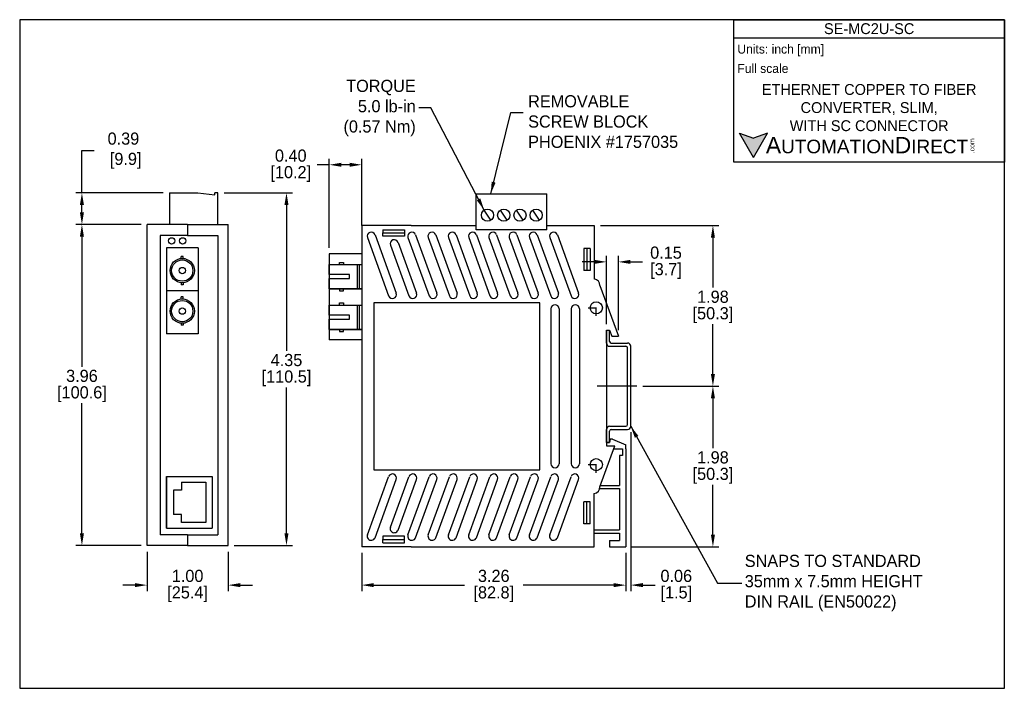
# Model space of a CAD drawing. Header units: inches. Extents: x 955.7 to 967.9, y 545 to 553.2.
import ezdxf

# ---------------------------------------------------------------- set-up
doc = ezdxf.new("R2010")
doc.units = ezdxf.units.IN
doc.header["$MEASUREMENT"] = 0
doc.linetypes.add('CENTER', pattern=[2, 1.25, -0.25, 0.25, -0.25])
for name, color, linetype in [('Centerline', 40, 'CENTER'), ('Dimensions', 140, 'Continuous'), ('Text', 140, 'Continuous')]:
    doc.layers.add(name, color=color, linetype=linetype)
doc.styles.add('\\M+2ABAC\\M+2A6A11', font='txt')
doc.dimstyles.get("Standard").update_dxf_attribs({"dimscale": 1.5, "dimtxt": 0.1, "dimasz": 0.1, "dimexe": 0.05, "dimexo": 0.05, "dimgap": 0.025, "dimtad": 0, "dimtih": 1, "dimtoh": 1, "dimrnd": 0.0005, "dimzin": 0, "dimdsep": 46, "dimtxsty": 'Standard', "dimcen": 0, "dimadec": 0, "dimazin": 0, "dimtfac": 1, "dimtofl": 0, "dimtmove": 0, "dimatfit": 3, "dimfxl": 0, "dimtolj": 1, "dimtzin": 0, "dimarcsym": 0})

# ---------------------------------------------------------------- blocks, each defined once
blk = doc.blocks.new('*D0')
at = {"layer": 'Defpoints', "color": 0}
for p in [(957.304, 550.696), (956.5, 546.736), (957.304, 546.736)]:
    blk.add_point(p, dxfattribs=at)
at = {"layer": 'Dimensions', "color": 0, "lineweight": -2}
for p, q in [((957.229, 550.696), (956.425, 550.696)), ((956.5, 550.546), (956.5, 548.941)), ((956.5, 546.886), (956.5, 548.491)), ((957.229, 546.736), (956.425, 546.736))]:
    blk.add_line(p, q, dxfattribs=at)
at = {"layer": 'Dimensions', "color": 0}
for points in [[(956.475, 550.546), (956.525, 550.546), (956.5, 550.696)], [(956.475, 546.886), (956.525, 546.886), (956.5, 546.736)]]:
    blk.add_solid(points, dxfattribs=at)
at = {"layer": 'Dimensions', "color": 0, "char_height": 0.15, "attachment_point": 5}
for s, insert in [('\\A1;3.96', (956.5, 548.828)), ('\\A1;[100.6]', (956.5, 548.603))]:
    blk.add_mtext(s, dxfattribs=dict(at, insert=insert))
blk = doc.blocks.new('*D1')
at = {"layer": 'Defpoints', "color": 0}
for p in [(963.347, 548.701), (964.286, 548.701), (963.212, 546.721)]:
    blk.add_point(p, dxfattribs=at)
at = {"layer": 'Dimensions', "color": 0, "lineweight": -2}
for p, q in [((963.422, 548.701), (964.361, 548.701)), ((964.286, 548.551), (964.286, 547.936)), ((964.286, 546.871), (964.286, 547.486)), ((963.287, 546.721), (964.361, 546.721))]:
    blk.add_line(p, q, dxfattribs=at)
at = {"layer": 'Dimensions', "color": 0}
for points in [[(964.261, 548.551), (964.311, 548.551), (964.286, 548.701)], [(964.261, 546.871), (964.311, 546.871), (964.286, 546.721)]]:
    blk.add_solid(points, dxfattribs=at)
at = {"layer": 'Dimensions', "color": 0, "char_height": 0.15, "attachment_point": 5}
for s, insert in [('\\A1;1.98', (964.286, 547.823)), ('\\A1;[50.3]', (964.286, 547.598))]:
    blk.add_mtext(s, dxfattribs=dict(at, insert=insert))
blk = doc.blocks.new('*D2')
at = {"layer": 'Defpoints', "color": 0}
for p in [(962.822, 550.681), (963.347, 548.701), (964.286, 548.701)]:
    blk.add_point(p, dxfattribs=at)
at = {"layer": 'Dimensions', "color": 0, "lineweight": -2}
for p, q in [((962.897, 550.681), (964.361, 550.681)), ((964.286, 550.531), (964.286, 549.916)), ((964.286, 548.851), (964.286, 549.466)), ((963.422, 548.701), (964.361, 548.701))]:
    blk.add_line(p, q, dxfattribs=at)
at = {"layer": 'Dimensions', "color": 0}
for points in [[(964.261, 550.531), (964.311, 550.531), (964.286, 550.681)], [(964.261, 548.851), (964.311, 548.851), (964.286, 548.701)]]:
    blk.add_solid(points, dxfattribs=at)
at = {"layer": 'Dimensions', "color": 0, "char_height": 0.15, "attachment_point": 5}
for s, insert in [('\\A1;1.98', (964.286, 549.803)), ('\\A1;[50.3]', (964.286, 549.578))]:
    blk.add_mtext(s, dxfattribs=dict(at, insert=insert))
blk = doc.blocks.new('*D3')
at = {"layer": 'Defpoints', "color": 0}
for p in [(957.304, 546.736), (958.304, 546.736), (957.304, 546.249)]:
    blk.add_point(p, dxfattribs=at)
at = {"layer": 'Dimensions', "color": 0, "lineweight": -2}
for p, q in [((957.304, 546.661), (957.304, 546.174)), ((958.304, 546.661), (958.304, 546.174)), ((957.154, 546.249), (957.004, 546.249)), ((958.454, 546.249), (958.604, 546.249))]:
    blk.add_line(p, q, dxfattribs=at)
at = {"layer": 'Dimensions', "color": 0}
for points in [[(957.154, 546.274), (957.154, 546.224), (957.304, 546.249)], [(958.454, 546.274), (958.454, 546.224), (958.304, 546.249)]]:
    blk.add_solid(points, dxfattribs=at)
at = {"layer": 'Dimensions', "color": 0, "char_height": 0.15, "attachment_point": 5}
for s, insert in [('\\A1;1.00', (957.804, 546.362)), ('\\A1;[25.4]', (957.804, 546.137))]:
    blk.add_mtext(s, dxfattribs=dict(at, insert=insert))
blk = doc.blocks.new('*D4')
at = {"layer": 'Defpoints', "color": 0}
for p in [(959.952, 546.721), (963.212, 546.721), (963.212, 546.249)]:
    blk.add_point(p, dxfattribs=at)
at = {"layer": 'Dimensions', "color": 0, "lineweight": -2}
for p, q in [((959.952, 546.646), (959.952, 546.174)), ((963.212, 546.646), (963.212, 546.174)), ((960.102, 546.249), (961.219, 546.249)), ((963.062, 546.249), (961.944, 546.249))]:
    blk.add_line(p, q, dxfattribs=at)
at = {"layer": 'Dimensions', "color": 0}
for points in [[(960.102, 546.274), (960.102, 546.224), (959.952, 546.249)], [(963.062, 546.274), (963.062, 546.224), (963.212, 546.249)]]:
    blk.add_solid(points, dxfattribs=at)
at = {"layer": 'Dimensions', "color": 0, "char_height": 0.15, "attachment_point": 5}
for s, insert in [('\\A1;3.26', (961.582, 546.362)), ('\\A1;[82.8]', (961.582, 546.137))]:
    blk.add_mtext(s, dxfattribs=dict(at, insert=insert))
blk = doc.blocks.new('*D5')
at = {"layer": 'Defpoints', "color": 0}
for p in [(963.272, 548.208), (963.212, 546.721), (963.272, 546.249)]:
    blk.add_point(p, dxfattribs=at)
at = {"layer": 'Dimensions', "color": 0, "lineweight": -2}
for p, q in [((963.272, 548.133), (963.272, 546.174)), ((963.212, 546.646), (963.212, 546.174)), ((963.062, 546.249), (962.912, 546.249)), ((963.422, 546.249), (963.572, 546.249))]:
    blk.add_line(p, q, dxfattribs=at)
at = {"layer": 'Dimensions', "color": 0}
for points in [[(963.062, 546.274), (963.062, 546.224), (963.212, 546.249)], [(963.422, 546.274), (963.422, 546.224), (963.272, 546.249)]]:
    blk.add_solid(points, dxfattribs=at)
at = {"layer": 'Dimensions', "color": 0, "char_height": 0.15, "attachment_point": 5}
for s, insert in [('\\A1;0.06', (963.834, 546.362)), ('\\A1;[1.5]', (963.834, 546.137))]:
    blk.add_mtext(s, dxfattribs=dict(at, insert=insert))
blk = doc.blocks.new('*D6')
at = {"layer": 'Defpoints', "color": 0}
for p in [(958.179, 551.086), (959.024, 551.086), (958.304, 546.736)]:
    blk.add_point(p, dxfattribs=at)
at = {"layer": 'Dimensions', "color": 0, "lineweight": -2}
for p, q in [((958.254, 551.086), (959.099, 551.086)), ((959.024, 550.936), (959.024, 549.136)), ((959.024, 546.886), (959.024, 548.686)), ((958.379, 546.736), (959.099, 546.736))]:
    blk.add_line(p, q, dxfattribs=at)
at = {"layer": 'Dimensions', "color": 0}
for points in [[(958.999, 550.936), (959.049, 550.936), (959.024, 551.086)], [(958.999, 546.886), (959.049, 546.886), (959.024, 546.736)]]:
    blk.add_solid(points, dxfattribs=at)
at = {"layer": 'Dimensions', "color": 0, "char_height": 0.15, "attachment_point": 5}
for s, insert in [('\\A1;4.35', (959.024, 549.023)), ('\\A1;[110.5]', (959.024, 548.798))]:
    blk.add_mtext(s, dxfattribs=dict(at, insert=insert))
blk = doc.blocks.new('*D8')
at = {"layer": 'Defpoints', "color": 0}
for p in [(963.119, 550.234), (962.972, 549.393), (963.119, 549.318)]:
    blk.add_point(p, dxfattribs=at)
at = {"layer": 'Dimensions', "color": 0, "lineweight": -2}
for p, q in [((962.972, 549.468), (962.972, 550.309)), ((963.119, 549.393), (963.119, 550.309)), ((962.822, 550.234), (962.672, 550.234)), ((963.269, 550.234), (963.419, 550.234))]:
    blk.add_line(p, q, dxfattribs=at)
at = {"layer": 'Dimensions', "color": 0}
for points in [[(962.822, 550.259), (962.822, 550.209), (962.972, 550.234)], [(963.269, 550.259), (963.269, 550.209), (963.119, 550.234)]]:
    blk.add_solid(points, dxfattribs=at)
at = {"layer": 'Dimensions', "color": 0, "char_height": 0.15, "attachment_point": 5}
for s, insert in [('\\A1;0.15', (963.707, 550.347)), ('\\A1;[3.7]', (963.707, 550.122))]:
    blk.add_mtext(s, dxfattribs=dict(at, insert=insert))
blk = doc.blocks.new('*D9')
at = {"layer": 'Defpoints', "color": 0}
for p in [(959.552, 551.431), (959.952, 550.606), (959.552, 550.333, -45)]:
    blk.add_point(p, dxfattribs=at)
at = {"layer": 'Dimensions', "color": 0, "lineweight": -2}
for p, q in [((959.552, 550.408), (959.552, 551.506)), ((959.952, 550.681), (959.952, 551.506)), ((959.552, 551.431), (959.402, 551.431)), ((959.802, 551.431), (959.702, 551.431))]:
    blk.add_line(p, q, dxfattribs=at)
at = {"layer": 'Dimensions', "color": 0}
for points in [[(959.702, 551.456), (959.702, 551.406), (959.552, 551.431)], [(959.802, 551.456), (959.802, 551.406), (959.952, 551.431)]]:
    blk.add_solid(points, dxfattribs=at)
at = {"layer": 'Dimensions', "color": 0, "char_height": 0.15, "attachment_point": 5}
for s, insert in [('\\A1;0.40', (959.077, 551.543)), ('\\A1;[10.2]', (959.077, 551.318))]:
    blk.add_mtext(s, dxfattribs=dict(at, insert=insert))
blk = doc.blocks.new('*D10')
at = {"layer": 'Defpoints', "color": 0}
for p in [(956.5, 551.086), (957.579, 551.086), (957.304, 550.696)]:
    blk.add_point(p, dxfattribs=at)
at = {"layer": 'Dimensions', "color": 0, "lineweight": -2}
for p, q in [((956.5, 551.086), (956.5, 551.606)), ((956.5, 551.606), (956.65, 551.606)), ((957.504, 551.086), (956.425, 551.086)), ((956.5, 550.846), (956.5, 550.936)), ((957.229, 550.696), (956.425, 550.696))]:
    blk.add_line(p, q, dxfattribs=at)
at = {"layer": 'Dimensions', "color": 0}
for points in [[(956.475, 550.936), (956.525, 550.936), (956.5, 551.086)], [(956.475, 550.846), (956.525, 550.846), (956.5, 550.696)]]:
    blk.add_solid(points, dxfattribs=at)
at = {"layer": 'Dimensions', "color": 0, "insert": (957.012, 551.606), "char_height": 0.15, "attachment_point": 5}
blk.add_mtext('\\A1;0.39\\P [9.9]', dxfattribs=at)

msp = doc.modelspace()

# ---------------------------------------------------------------- hatches: boundary and pattern name
at = {"layer": 'Dimensions'}
msp.add_hatch(color=256, dxfattribs=at).paths.add_polyline_path([(964.96, 551.821), (964.788, 551.758), (964.615, 551.821), (964.788, 551.522)])

# ---------------------------------------------------------------- linework, layer by layer
for p, q in [((957.579, 551.086), (957.579, 550.696)), ((957.579, 551.086), (957.929, 551.086)), ((957.929, 551.086), (958.138, 551.061, 45)), ((958.138, 551.061, 45), (958.138, 551.086, 45)), ((958.179, 551.086), (958.138, 551.086)), ((958.179, 550.696), (958.179, 551.086)), ((961.366, 550.681), (961.366, 551.071)), ((961.366, 551.071, 0.03), (962.238, 551.071, 0.03)), ((962.238, 550.681), (962.238, 551.071)), ((961.546, 550.747, 0.03), (961.463, 550.872, 0.03)), ((961.746, 550.747, 0.04), (961.663, 550.872, 0.04)), ((961.946, 550.747, 0.03), (961.863, 550.872, 0.03)), ((962.146, 550.747, 0.04), (962.063, 550.872, 0.04)), ((957.804, 550.696), (957.304, 550.696)), ((957.304, 546.736), (957.304, 550.696)), ((957.804, 550.696), (958.304, 550.696)), ((957.804, 550.696), (957.804, 550.561)), ((957.804, 550.696), (957.804, 550.561)), ((958.304, 546.736), (958.304, 550.696)), ((959.952, 550.681), (959.952, 546.721)), ((960.112, 550.681), (959.952, 550.681)), ((960.562, 550.681), (960.112, 550.681)), ((960.212, 550.631), (960.212, 550.591)), ((960.212, 550.631), (960.482, 550.631)), ((960.482, 550.631), (960.482, 550.591)), ((960.562, 550.681), (961.366, 550.681)), ((961.366, 550.631, 0.03), (961.366, 550.681)), ((962.238, 550.631, 0.03), (961.366, 550.631, 0.03)), ((962.238, 550.681), (962.492, 550.681)), ((962.238, 550.631, 0.03), (962.238, 550.681)), ((962.492, 550.681), (962.732, 550.681)), ((962.732, 550.681), (962.822, 550.681)), ((962.822, 550.681), (962.822, 550.681)), ((962.822, 550.681), (962.822, 550.023)), ((957.466, 550.561), (957.466, 546.87)), ((957.804, 550.561), (957.466, 550.561)), ((957.804, 550.561), (958.179, 550.561)), ((958.179, 550.561), (958.179, 546.87)), ((960.023, 550.534, 45), (960.285, 549.815, 45)), ((960.117, 550.568, 45), (960.379, 549.849, 45)), ((960.212, 550.591), (960.482, 550.591)), ((960.212, 550.551), (960.212, 550.591)), ((960.482, 550.551), (960.212, 550.551)), ((960.482, 550.591), (960.482, 550.551)), ((960.523, 550.534, 45), (960.785, 549.815, 45)), ((960.617, 550.568, 45), (960.879, 549.849, 45)), ((960.773, 550.534, 45), (961.035, 549.815, 45)), ((960.867, 550.568, 45), (961.129, 549.849, 45)), ((961.023, 550.534, 45), (961.285, 549.815, 45)), ((961.117, 550.568, 45), (961.379, 549.849, 45)), ((961.273, 550.534, 45), (961.535, 549.815, 45)), ((961.367, 550.568, 45), (961.629, 549.849, 45)), ((961.523, 550.534, 45), (961.785, 549.815, 45)), ((961.617, 550.568, 45), (961.879, 549.849, 45)), ((961.773, 550.534, 45), (962.035, 549.815, 45)), ((961.867, 550.568, 45), (962.129, 549.849, 45)), ((962.023, 550.534, 45), (962.285, 549.815, 45)), ((962.117, 550.568, 45), (962.379, 549.849, 45)), ((962.273, 550.534, 45), (962.535, 549.815, 45)), ((962.367, 550.568, 45), (962.629, 549.849, 45)), ((957.543, 550.408, -45), (957.543, 549.346, -45)), ((957.933, 550.408, -45), (957.543, 550.408, -45)), ((957.933, 550.408, -45), (957.933, 549.346, -45)), ((960.307, 550.44, 45), (960.535, 549.815, 45)), ((960.401, 550.474, 45), (960.629, 549.849, 45)), ((962.692, 550.397), (962.692, 550.127)), ((962.732, 550.397), (962.692, 550.397)), ((962.732, 550.397), (962.732, 550.127)), ((962.772, 550.397), (962.732, 550.397)), ((962.772, 550.397), (962.772, 550.127)), ((957.75, 550.302), (957.726, 550.302)), ((957.726, 550.276), (957.726, 550.302)), ((957.75, 550.276), (957.75, 550.302)), ((959.552, 550.333, -45), (959.552, 549.271, -45)), ((959.951, 550.333, -45), (959.552, 550.333, -45)), ((959.552, 550.202), (959.952, 550.202)), ((959.552, 550.077), (959.552, 550.202)), ((959.677, 550.202), (959.677, 550.227)), ((959.677, 550.227), (959.727, 550.227)), ((959.727, 550.227), (959.727, 550.202)), ((959.902, 549.902), (959.902, 550.202)), ((959.927, 549.902), (959.927, 550.202)), ((959.802, 550.077), (959.552, 550.077)), ((959.552, 550.027), (959.802, 550.027)), ((959.552, 549.902), (959.552, 550.027)), ((959.802, 550.027), (959.802, 550.077)), ((962.732, 550.127), (962.692, 550.127)), ((962.772, 550.127), (962.732, 550.127)), ((957.726, 549.977), (957.726, 549.952)), ((957.75, 549.952), (957.726, 549.952)), ((957.75, 549.977), (957.75, 549.952)), ((959.952, 549.902), (959.552, 549.902)), ((959.552, 549.902), (959.952, 549.902)), ((959.677, 549.902), (959.677, 549.877)), ((959.727, 549.877), (959.727, 549.902)), ((962.892, 549.943), (963.119, 549.318)), ((957.933, 549.877, -45), (957.543, 549.877, -45)), ((957.726, 549.776), (957.726, 549.802)), ((957.75, 549.802), (957.726, 549.802)), ((957.75, 549.776), (957.75, 549.802)), ((959.677, 549.877), (959.727, 549.877)), ((959.552, 549.577), (959.552, 549.702)), ((959.552, 549.702), (959.952, 549.702)), ((959.677, 549.727), (959.727, 549.727)), ((959.677, 549.702), (959.677, 549.727)), ((959.727, 549.727), (959.727, 549.702)), ((959.902, 549.402), (959.902, 549.702)), ((959.927, 549.402), (959.927, 549.702)), ((960.102, 549.731), (960.102, 547.671)), ((962.152, 549.731), (960.102, 549.731)), ((962.152, 547.671), (962.152, 549.731)), ((962.288, 549.656), (962.288, 547.746)), ((962.388, 549.656), (962.388, 547.746)), ((962.538, 549.656), (962.538, 547.746)), ((962.638, 549.656), (962.638, 547.746)), ((959.802, 549.577), (959.552, 549.577)), ((959.552, 549.527), (959.802, 549.527)), ((959.552, 549.402), (959.552, 549.527)), ((959.802, 549.527), (959.802, 549.577)), ((957.726, 549.477), (957.726, 549.452)), ((957.75, 549.452), (957.726, 549.452)), ((957.75, 549.477), (957.75, 549.452)), ((957.933, 549.346, -45), (957.543, 549.346, -45)), ((959.552, 549.402), (959.952, 549.402)), ((959.952, 549.402), (959.552, 549.402)), ((959.677, 549.402), (959.677, 549.377)), ((959.677, 549.377), (959.727, 549.377)), ((959.727, 549.377), (959.727, 549.402)), ((962.972, 549.393), (962.972, 547.968)), ((962.972, 549.393), (963.012, 549.393)), ((962.972, 549.393), (963.012, 549.393)), ((962.972, 549.233), (962.972, 549.393)), ((963.012, 549.393), (963.039, 549.318)), ((963.012, 549.253), (963.012, 549.393)), ((963.039, 549.318), (963.119, 549.318)), ((959.951, 549.271, -45), (959.552, 549.271, -45)), ((963.012, 549.193), (963.212, 549.193)), ((963.032, 549.233), (963.232, 549.233)), ((963.232, 548.228), (963.232, 549.173)), ((963.272, 548.208), (963.272, 549.193)), ((963.012, 548.208), (963.212, 548.208)), ((962.972, 548.008), (962.972, 548.168)), ((963.012, 548.008), (963.012, 548.148)), ((963.032, 548.168), (963.232, 548.168)), ((962.892, 547.459), (963.077, 547.968)), ((963.012, 548.008), (962.972, 548.008)), ((962.972, 548.008), (963.012, 548.008)), ((962.972, 547.968), (963.077, 547.968)), ((963.02, 548.048), (963.012, 548.008)), ((963.045, 548.048), (963.02, 548.048)), ((963.045, 548.048), (963.212, 547.978)), ((963.212, 547.928), (963.212, 547.978)), ((963.063, 547.928), (963.132, 547.928)), ((963.132, 547.928), (963.172, 547.928)), ((963.172, 547.848), (963.132, 547.848)), ((963.132, 547.848), (963.132, 547.479)), ((963.172, 547.928), (963.172, 547.848)), ((963.212, 547.928), (963.212, 546.721)), ((957.543, 546.951, -45), (957.543, 547.589, -45)), ((957.543, 547.589, -45), (957.543, 546.951, -45)), ((957.543, 547.589, -45), (958.108, 547.589, -45)), ((958.108, 547.589, -45), (958.108, 546.951, -45)), ((960.023, 546.868, 45), (960.285, 547.586, 45)), ((960.102, 547.671), (962.152, 547.671)), ((960.307, 546.962, 45), (960.535, 547.586, 45)), ((960.523, 546.868, 45), (960.785, 547.586, 45)), ((960.773, 546.868, 45), (961.035, 547.586, 45)), ((961.023, 546.868, 45), (961.285, 547.586, 45)), ((961.273, 546.868, 45), (961.535, 547.586, 45)), ((961.523, 546.868, 45), (961.785, 547.586, 45)), ((961.773, 546.868, 45), (962.035, 547.586, 45)), ((962.023, 546.868, 45), (962.285, 547.586, 45)), ((962.273, 546.868, 45), (962.535, 547.586, 45)), ((957.728, 547.52), (957.728, 547.42)), ((957.728, 547.52), (958.028, 547.52)), ((958.028, 547.52), (958.028, 547.02)), ((960.117, 546.834, 45), (960.379, 547.552, 45)), ((960.401, 546.928, 45), (960.629, 547.552, 45)), ((960.617, 546.834, 45), (960.879, 547.552, 45)), ((960.867, 546.834, 45), (961.129, 547.552, 45)), ((961.117, 546.834, 45), (961.379, 547.552, 45)), ((961.367, 546.834, 45), (961.629, 547.552, 45)), ((961.617, 546.834, 45), (961.879, 547.552, 45)), ((961.867, 546.834, 45), (962.129, 547.552, 45)), ((962.117, 546.834, 45), (962.379, 547.552, 45)), ((962.367, 546.834, 45), (962.629, 547.552, 45)), ((962.899, 547.479, -0.017), (963.132, 547.479, -0.017)), ((957.628, 547.42), (957.628, 547.12)), ((957.728, 547.42), (957.628, 547.42)), ((962.822, 546.721), (962.822, 547.379)), ((962.889, 547.439, -0.017), (963.132, 547.439, -0.017)), ((963.132, 547.439), (963.132, 546.931)), ((962.732, 547.275), (962.692, 547.275)), ((962.692, 547.005), (962.692, 547.275)), ((962.732, 547.005), (962.732, 547.275)), ((962.732, 547.275), (962.732, 547.275)), ((962.772, 547.275), (962.732, 547.275)), ((962.772, 547.005), (962.772, 547.275)), ((957.728, 547.12), (957.628, 547.12)), ((957.728, 547.02), (957.728, 547.12)), ((958.028, 547.02), (957.728, 547.02)), ((962.732, 547.005), (962.692, 547.005)), ((962.772, 547.005), (962.732, 547.005)), ((957.804, 546.87), (957.466, 546.87)), ((957.543, 546.951, -45), (958.108, 546.951, -45)), ((957.804, 546.87), (958.179, 546.87)), ((957.804, 546.87), (957.804, 546.736)), ((957.804, 546.87), (957.804, 546.736)), ((962.822, 546.931), (963.132, 546.931)), ((962.822, 546.891), (963.132, 546.891)), ((963.132, 546.891), (963.132, 546.801)), ((957.804, 546.736), (957.304, 546.736)), ((957.804, 546.736), (958.304, 546.736)), ((960.212, 546.851), (960.212, 546.811)), ((960.482, 546.851), (960.212, 546.851)), ((960.212, 546.811), (960.482, 546.811)), ((960.212, 546.771), (960.212, 546.811)), ((960.212, 546.771), (960.482, 546.771)), ((960.482, 546.811), (960.482, 546.851)), ((960.482, 546.771), (960.482, 546.811)), ((963.012, 546.801), (963.012, 546.721)), ((963.012, 546.801), (963.132, 546.801)), ((960.112, 546.721), (959.952, 546.721)), ((960.562, 546.721), (960.112, 546.721)), ((960.562, 546.721), (962.492, 546.721)), ((962.492, 546.721), (962.732, 546.721)), ((962.732, 546.721), (962.822, 546.721)), ((963.012, 546.721), (963.212, 546.721))]:
    msp.add_line(p, q)
for centre, radius in [((961.505, 550.809, 0.03), 0.075), ((961.705, 550.809, 0.03), 0.075), ((961.905, 550.809, 0.03), 0.075), ((962.105, 550.809, 0.03), 0.075), ((957.607, 550.493, -45), 0.039), ((957.743, 550.493, -45), 0.039), ((957.738, 550.127), 0.15), ((957.738, 550.127), 0.131), ((957.738, 550.127), 0.039), ((957.738, 549.627), 0.15), ((957.738, 549.627), 0.131), ((957.738, 549.627), 0.039), ((962.847, 549.668, -0.019), 0.075), ((962.847, 547.734, -0.019), 0.075)]:
    msp.add_circle(centre, radius)
for centre, radius, start, end in [((960.07, 550.551, 45), 0.05, 20, 200), ((960.354, 550.457, 45), 0.05, 20, 200), ((960.57, 550.551, 45), 0.05, 20, 200), ((960.82, 550.551, 45), 0.05, 20, 200), ((961.07, 550.551, 45), 0.05, 20, 200), ((961.32, 550.551, 45), 0.05, 20, 200), ((961.57, 550.551, 45), 0.05, 20, 200), ((961.82, 550.551, 45), 0.05, 20, 200), ((962.07, 550.551, 45), 0.05, 20, 200), ((962.32, 550.551, 45), 0.05, 20, 200), ((962.812, 549.943, 0.003), 0.0806, 358.8178, 82.875), ((960.332, 549.832, 45), 0.05, 200, 20), ((960.582, 549.832, 45), 0.05, 200, 20), ((960.832, 549.832, 45), 0.05, 200, 20), ((961.082, 549.832, 45), 0.05, 200, 20), ((961.332, 549.832, 45), 0.05, 200, 20), ((961.582, 549.832, 45), 0.05, 200, 20), ((961.832, 549.832, 45), 0.05, 200, 20), ((962.082, 549.832, 45), 0.05, 200, 20), ((962.332, 549.832, 45), 0.05, 200, 20), ((962.582, 549.832, 45), 0.05, 200, 20), ((962.338, 549.656), 0.05, 0, 180), ((962.588, 549.656), 0.05, 0, 180), ((963.012, 549.233), 0.04, 180, 270), ((963.032, 549.253), 0.02, 180, 270), ((963.212, 549.173), 0.02, 0, 90), ((963.232, 549.193), 0.04, 0, 90), ((963.012, 548.168), 0.04, 90, 180), ((963.212, 548.228), 0.02, 270, 0), ((963.232, 548.208), 0.04, 270, 0), ((963.032, 548.148), 0.02, 90, 180), ((962.338, 547.746), 0.05, 180, 0), ((962.588, 547.746), 0.05, 180, 0), ((960.332, 547.569, 45), 0.05, 340, 160), ((960.582, 547.569, 45), 0.05, 340, 160), ((960.832, 547.569, 45), 0.05, 340, 160), ((961.082, 547.569, 45), 0.05, 340, 160), ((961.332, 547.569, 45), 0.05, 340, 160), ((961.582, 547.569, 45), 0.05, 340, 160), ((961.832, 547.569, 45), 0.05, 340, 160), ((962.082, 547.569, 45), 0.05, 340, 160), ((962.332, 547.569, 45), 0.05, 340, 160), ((962.582, 547.569, 45), 0.05, 340, 160), ((962.812, 547.459, 0.003), 0.0806, 277.125, 1.1822), ((960.07, 546.851, 45), 0.05, 160, 340), ((960.354, 546.945, 45), 0.05, 160, 340), ((960.57, 546.851, 45), 0.05, 160, 340), ((960.82, 546.851, 45), 0.05, 160, 340), ((961.07, 546.851, 45), 0.05, 160, 340), ((961.32, 546.851, 45), 0.05, 160, 340), ((961.57, 546.851, 45), 0.05, 160, 340), ((961.82, 546.851, 45), 0.05, 160, 340), ((962.07, 546.851, 45), 0.05, 160, 340), ((962.32, 546.851, 45), 0.05, 160, 340)]:
    msp.add_arc(centre, radius, start, end)
at = {"layer": 'Centerline', "ltscale": 0.05}
for p, q in [((962.847, 549.569), (962.847, 549.767)), ((962.847, 549.569, -0.019), (962.847, 549.767, -0.019)), ((962.748, 549.668, -0.019), (962.946, 549.668, -0.019)), ((962.847, 547.635, -0.019), (962.847, 547.832, -0.019)), ((962.847, 547.635, -0.037), (962.847, 547.832, -0.037)), ((962.748, 547.734, -0.037), (962.946, 547.734, -0.037))]:
    msp.add_line(p, q, dxfattribs=at)
at = {"layer": 'Centerline'}
msp.add_line((963.347, 548.701), (962.859, 548.701), dxfattribs=at)
at = {"layer": 'Defpoints'}
msp.add_lwpolyline([(967.882, 553.219), (955.732, 553.219), (955.732, 544.977), (967.882, 544.977)], close=True, dxfattribs=at)
at = {"layer": 'Text'}
for p, q in [((964.546, 553.219), (967.882, 553.219)), ((964.546, 551.463), (964.546, 553.219)), ((967.882, 553.219), (967.882, 551.463)), ((964.546, 552.996), (967.882, 552.996)), ((964.788, 551.522), (964.615, 551.821)), ((964.615, 551.821), (964.788, 551.758)), ((964.788, 551.522), (964.96, 551.821)), ((964.96, 551.821), (964.788, 551.758)), ((967.882, 551.463), (964.546, 551.463))]:
    msp.add_line(p, q, dxfattribs=at)

# ---------------------------------------------------------------- texts
at = {"layer": 'Dimensions', "char_height": 0.15}
for s, insert, attachment_point in [('TORQUE\\P5.0 lb-in  \\P(0.57 Nm)', (960.619, 552.131, 0.03), 6), ('REMOVABLE\\PSCREW BLOCK\\PPHOENIX #1757035', (962.006, 552.289), 1), ('SNAPS TO STANDARD\\P35mm x 7.5mm HEIGHT\\PDIN RAIL (EN50022)', (964.679, 546.275), 4)]:
    msp.add_mtext(s, dxfattribs=dict(at, insert=insert, attachment_point=attachment_point))
at = {"layer": 'Text', "style": '\\M+2ABAC\\M+2A6A11'}
for s, insert, char_height, width, attachment_point in [('{\\fAR MingtiM BIG-5|b0|i0|c136|p49;SE-MC2U-S}C', (966.214, 553.108), 0.13397, 3.33557, 5), ('{\\fAR MingtiM BIG-5|b0|i0|c136|p49;ETHERNET COPPER TO FIBER CONVERTER, SLIM},{\\fAR MingtiM BIG-5|b0|i0|c136|p49;\\PWITH S}C{\\fAR MingtiM BIG-5|b0|i0|c136|p49; CONNECTOR}', (966.214, 552.135), 0.133971, 3.33557, 5), ('{\\fArial|b0|i0|c0|p34;     \\H1.2x;A\\H0.8333x;UTOMATION\\H1.2x;D\\H0.8333x;IRECT}', (964.615, 551.672), 0.16746, 2.84187, 4)]:
    msp.add_mtext(s, dxfattribs=dict(at, insert=insert, char_height=char_height, width=width, attachment_point=attachment_point))
at = {"layer": 'Text', "char_height": 0.11164, "attachment_point": 4}
for s, insert, width in [(' Units: inch [mm]', (964.546, 552.841), 4.01023), (' Full scale', (964.546, 552.618), 3.99934)]:
    msp.add_mtext(s, dxfattribs=dict(at, insert=insert, width=width))
at = {"layer": 'Text', "insert": (967.452, 551.574), "char_height": 0.06029, "width": 0.17865, "attachment_point": 1, "rotation": 90, "style": '\\M+2ABAC\\M+2A6A11'}
msp.add_mtext('{\\fArial|b0|i0|c0|p34;.com}', dxfattribs=at)

# ---------------------------------------------------------------- dimensions: what is measured, and where the dimension line sits
at = {"layer": 'Dimensions'}
dim = msp.add_linear_dim(base=(956.5, 551.086), p1=(957.304, 550.696), p2=(957.579, 551.086), angle=90, dimstyle='Standard', override={"dimpost": '\\X'}, dxfattribs=at)
dim.commit()
dim.dimension.update_dxf_attribs({"geometry": '*D10', "text_midpoint": (957.012, 551.606), "dimtype": 160})
for base, p1, p2, picture, middle in [((959.552, 551.431), (959.952, 550.606), (959.552, 550.333, -45), '*D9', (959.077, 551.431)), ((963.119, 550.234), (962.972, 549.393), (963.119, 549.318), '*D8', (963.707, 550.234)), ((963.272, 546.249), (963.212, 546.721), (963.272, 548.208), '*D5', (963.834, 546.249)), ((957.304, 546.249), (958.304, 546.736), (957.304, 546.736), '*D3', (957.804, 546.249)), ((963.212, 546.249), (959.952, 546.721), (963.212, 546.721), '*D4', (961.582, 546.249))]:
    dim = msp.add_linear_dim(base=base, p1=p1, p2=p2, dimstyle='Standard', override={"dimpost": '\\X'}, dxfattribs=at)
    dim.commit()
    dim.dimension.update_dxf_attribs({"geometry": picture, "text_midpoint": middle})
for base, p1, p2, picture, middle in [((959.024, 551.086), (958.304, 546.736), (958.179, 551.086), '*D6', (959.024, 548.911)), ((956.5, 546.736), (957.304, 550.696), (957.304, 546.736), '*D0', (956.5, 548.716)), ((964.286, 548.701), (962.822, 550.681), (963.347, 548.701), '*D2', (964.286, 549.691)), ((964.286, 548.701), (963.212, 546.721), (963.347, 548.701), '*D1', (964.286, 547.711))]:
    dim = msp.add_linear_dim(base=base, p1=p1, p2=p2, angle=90, dimstyle='Standard', override={"dimpost": '\\X'}, dxfattribs=at)
    dim.commit()
    dim.dimension.update_dxf_attribs({"geometry": picture, "text_midpoint": middle})

# ---------------------------------------------------------------- leaders
at = {"layer": 'Dimensions', "annotation_type": 0, "has_hookline": 1}
for points, hookline_direction, text_width in [([(961.463, 550.872, 0.03), (960.807, 552.131, 0.03), (960.657, 552.131, 0.03)], 1, 1.075), ([(963.272, 548.208), (964.342, 546.275), (964.642, 546.275)], 0, 2.65)]:
    msp.add_leader(points, dimstyle='Standard', dxfattribs=dict(at, hookline_direction=hookline_direction, text_width=text_width))
at = {"layer": 'Dimensions', "annotation_type": 0, "has_hookline": 1, "hookline_direction": 0, "text_width": 2.225}
msp.add_leader([(961.544, 551.071), (961.794, 552.075), (961.944, 552.075)], dimstyle='Standard', override={"dimgap": 0.025, "dimtad": 0}, dxfattribs=at)

doc.saveas('drawing.dxf')
